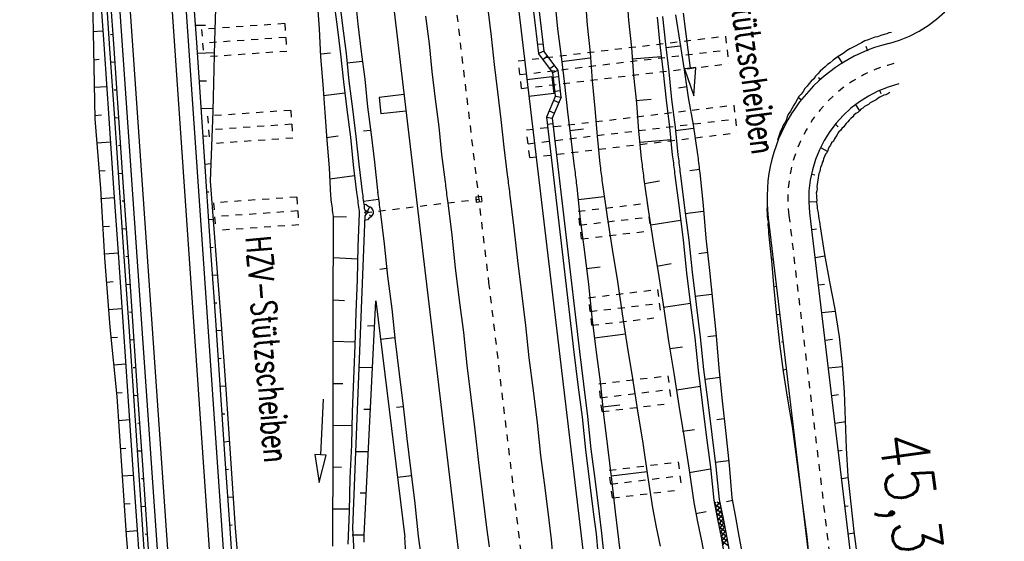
# Model space of a CAD drawing. Extents: x 447827 to 448299, y 438389 to 439851.
# Tile 92 of 116: x 447906 to 447977, y 439603 to 439641. Entities that reach past the tile are written whole.
import ezdxf

# ---------------------------------------------------------------- set-up
doc = ezdxf.new("R2010")
doc.units = 0
doc.header["$LTSCALE"] = 2
doc.header["$MEASUREMENT"] = 0
for name, pattern in [('ACAD_ISO03W100', [0.5, 0.25, -0.25]), ('ACAD_ISO05W100', [0.5, 0.25, -0.25]), ('ACAD_ISO10W100W', [0.5, 0.25, -0.25]), ('AUSGEZOGEN', [0]), ('PUNKTX2', [0.5, 0.25, -0.25])]:
    doc.linetypes.add(name, pattern=pattern)
doc.layers.get('0').update_dxf_attribs({"linetype": 'AUSGEZOGEN'})
for name, color, linetype in [('DB-Bahnachse', 7, 'CONTINUOUS'), ('DB-Gleisachse', 7, 'CONTINUOUS'), ('DB-GRABEN', 15, 'AUSGEZOGEN'), ('DB-HZV-Stützscheiben', 15, 'CONTINUOUS'), ('DB-Ingenieurbauwerke', 15, 'CONTINUOUS'), ('DB-Kabelanlagen', 15, 'CONTINUOUS'), ('DB-Wegboeschungen', 15, 'CONTINUOUS'), ('DB-Wege', 15, 'CONTINUOUS'), ('FBRTOP', 250, 'AUSGEZOGEN')]:
    doc.layers.add(name, color=color, linetype=linetype)
doc.styles.add('ROMANS', font='romans.shx', dxfattribs={"width": 0.8})

# ---------------------------------------------------------------- blocks, each defined once
blk = doc.blocks.new('*X372')
at = {"color": 0, "linetype": 'ByBlock'}
for p, q in [((120505, -110825), (120931, -110399)), ((120844, -110804), (121271, -110377)), ((121277, -110777), (120901, -110400)), ((121184, -110783), (121610, -110356)), ((121577, -110758), (121201, -110382)), ((121883, -110746), (121500, -110363)), ((121523, -110762), (121940, -110345)), ((122193, -110738), (121803, -110348)), ((121856, -110747), (122267, -110336)), ((119045, -110694), (119235, -110504)), ((119180, -110907), (119045, -110772)), ((119480, -110888), (119103, -110512)), ((119148, -110909), (119574, -110483)), ((119779, -110870), (119403, -110493)), ((119487, -110888), (119914, -110462)), ((120079, -110851), (119703, -110475)), ((119827, -110867), (120253, -110441)), ((120379, -110833), (120002, -110456)), ((120166, -110846), (120592, -110420)), ((120678, -110814), (120302, -110438)), ((120978, -110795), (120601, -110419))]:
    blk.add_line(p, q, dxfattribs=at)

msp = doc.modelspace()

# ---------------------------------------------------------------- linework, layer by layer
at = {"layer": 'DB-Bahnachse', "linetype": 'ACAD_ISO10W100W'}
for p, q in [((447937.089, 439648.001), (447940.193, 439621.834)), ((447940.193, 439621.834), (447942.518, 439602.343))]:
    msp.add_line(p, q, dxfattribs=at)
at = {"layer": 'DB-Gleisachse', "linetype": 'Continuous'}
for p, q in [((447940.13, 439641.481), (447940.381, 439639.497)), ((447935.66, 439640.967), (447935.91, 439638.982)), ((447940.381, 439639.497), (447940.582, 439637.506)), ((447935.91, 439638.982), (447936.111, 439636.992)), ((447940.582, 439637.506), (447940.833, 439635.522)), ((447936.111, 439636.992), (447936.362, 439635.008)), ((447940.833, 439635.522), (447941.083, 439633.538)), ((447936.362, 439635.008), (447936.612, 439633.023)), ((447936.612, 439633.023), (447936.813, 439631.033)), ((447941.083, 439633.538), (447941.284, 439631.547)), ((447936.813, 439631.033), (447937.064, 439629.049)), ((447941.284, 439631.547), (447941.535, 439629.563)), ((447941.535, 439629.563), (447941.554, 439629.414)), ((447937.064, 439629.049), (447937.083, 439628.9)), ((447937.083, 439628.9), (447937.102, 439628.751)), ((447937.102, 439628.751), (447937.121, 439628.602)), ((447941.554, 439629.414), (447941.572, 439629.265)), ((447941.572, 439629.265), (447941.591, 439629.116)), ((447941.591, 439629.116), (447941.61, 439628.968)), ((447941.61, 439628.968), (447941.629, 439628.819)), ((447941.629, 439628.819), (447941.648, 439628.67)), ((447937.121, 439628.602), (447937.139, 439628.453)), ((447937.139, 439628.453), (447937.158, 439628.304)), ((447937.158, 439628.304), (447937.177, 439628.156)), ((447937.177, 439628.156), (447937.196, 439628.007)), ((447941.648, 439628.67), (447941.666, 439628.521)), ((447941.666, 439628.521), (447941.685, 439628.372)), ((447941.685, 439628.372), (447941.704, 439628.223)), ((447941.704, 439628.223), (447941.723, 439628.075)), ((447941.723, 439628.075), (447942.017, 439625.743)), ((447937.196, 439628.007), (447937.214, 439627.858)), ((447937.214, 439627.858), (447937.233, 439627.709)), ((447937.233, 439627.709), (447937.252, 439627.56)), ((447937.252, 439627.56), (447937.547, 439625.229)), ((447937.547, 439625.229), (447937.791, 439622.891)), ((447942.017, 439625.743), (447942.262, 439623.405)), ((447942.262, 439623.405), (447942.557, 439621.074)), ((447937.791, 439622.891), (447938.086, 439620.56)), ((447942.557, 439621.074), (447942.851, 439618.743)), ((447938.086, 439620.56), (447938.38, 439618.228)), ((447938.38, 439618.228), (447938.625, 439615.89)), ((447942.851, 439618.743), (447943.096, 439616.405)), ((447943.096, 439616.405), (447943.391, 439614.073)), ((447938.625, 439615.89), (447938.92, 439613.559)), ((447943.391, 439614.073), (447943.685, 439611.742)), ((447938.92, 439613.559), (447939.214, 439611.228)), ((447943.685, 439611.742), (447943.93, 439609.404)), ((447939.214, 439611.228), (447939.459, 439608.89)), ((447943.93, 439609.404), (447944.224, 439607.073)), ((447939.459, 439608.89), (447939.754, 439606.558)), ((447944.224, 439607.073), (447944.519, 439604.741)), ((447939.754, 439606.558), (447940.048, 439604.227)), ((447944.519, 439604.741), (447944.694, 439603.352)), ((447940.048, 439604.227), (447940.223, 439602.838)), ((447944.694, 439603.352), (447944.82, 439601.957))]:
    msp.add_line(p, q, dxfattribs=at)
at = {"layer": 'DB-GRABEN', "linetype": 'Continuous'}
for p, q in [((447929.053, 439642.198), (447929.304, 439640.214)), ((447929.45, 439642.249), (447929.701, 439640.264)), ((447930.591, 439642.393), (447930.792, 439640.402)), ((447947.131, 439642.315), (447947.282, 439640.318)), ((447950.107, 439642.691), (447950.259, 439640.694)), ((447927.863, 439642.048), (447928.014, 439640.051)), ((447944.948, 439642.039), (447945.149, 439640.048)), ((447952.299, 439640.901), (447952.5, 439638.911)), ((447952.696, 439640.951), (447952.897, 439638.961)), ((447953.638, 439641.07), (447953.939, 439639.092)), ((447954.17, 439641.196), (447954.682, 439637.228)), ((447928.014, 439640.051), (447928.116, 439638.048)), ((447929.304, 439640.214), (447929.554, 439638.23)), ((447929.701, 439640.264), (447929.951, 439638.28)), ((447930.792, 439640.402), (447931.043, 439638.418)), ((447945.149, 439640.048), (447945.4, 439638.064)), ((447947.282, 439640.318), (447947.484, 439638.327)), ((447950.259, 439640.694), (447950.46, 439638.703)), ((447950.46, 439638.703), (447950.611, 439636.707)), ((447952.5, 439638.911), (447952.751, 439636.926)), ((447952.897, 439638.961), (447953.147, 439636.977)), ((447952.928, 439638.713), (447953.97, 439638.844)), ((447953.939, 439639.092), (447954.239, 439637.114)), ((447928.116, 439638.048), (447928.267, 439636.051)), ((447928.14, 439638.253), (447928.835, 439638.341)), ((447929.554, 439638.23), (447929.755, 439636.239)), ((447929.951, 439638.28), (447930.152, 439636.29)), ((447931.043, 439638.418), (447931.293, 439636.434)), ((447945.4, 439638.064), (447945.651, 439636.08)), ((447945.444, 439637.717), (447947.478, 439637.974)), ((447947.484, 439638.327), (447947.635, 439636.331)), ((447950.511, 439637.903), (447952.606, 439638.067)), ((447931.13, 439637.723), (447930.022, 439637.583)), ((447954.682, 439637.228), (447954.285, 439637.177)), ((447955.078, 439637.28), (447954.682, 439637.228)), ((447954.937, 439635.245), (447955.078, 439637.28)), ((447950.611, 439636.707), (447950.812, 439634.716)), ((447952.751, 439636.926), (447952.952, 439634.936)), ((447953.147, 439636.977), (447953.348, 439634.986)), ((447954.239, 439637.114), (447954.539, 439635.136)), ((447954.285, 439637.177), (447954.937, 439635.245)), ((447928.267, 439636.051), (447928.419, 439634.055)), ((447929.755, 439636.239), (447930.006, 439634.255)), ((447930.152, 439636.29), (447930.403, 439634.305)), ((447931.293, 439636.434), (447931.494, 439634.443)), ((447945.651, 439636.08), (447945.852, 439634.09)), ((447947.635, 439636.331), (447947.836, 439634.34)), ((447954.445, 439635.88), (447953.85, 439635.805)), ((447929.856, 439635.446), (447928.318, 439635.252)), ((447954.539, 439635.136), (447954.889, 439633.165)), ((447931.494, 439634.443), (447931.745, 439632.459)), ((447950.787, 439634.914), (447951.885, 439635.003)), ((447950.812, 439634.716), (447950.964, 439632.719)), ((447952.952, 439634.936), (447953.196, 439633.001)), ((447953.348, 439634.986), (447953.599, 439633.002)), ((447928.419, 439634.055), (447928.57, 439632.058)), ((447930.006, 439634.255), (447930.257, 439632.271)), ((447930.403, 439634.305), (447930.653, 439632.321)), ((447945.852, 439634.09), (447946.096, 439632.155)), ((447947.836, 439634.34), (447947.987, 439632.343)), ((447953.196, 439633.001), (447953.397, 439631.011)), ((447953.599, 439633.002), (447953.8, 439631.011)), ((447954.889, 439633.165), (447955.189, 439631.187)), ((447928.545, 439632.256), (447929.388, 439632.363)), ((447930.257, 439632.271), (447930.458, 439630.28)), ((447930.653, 439632.321), (447930.855, 439630.331)), ((447931.707, 439632.757), (447931.211, 439632.694)), ((447931.745, 439632.459), (447931.995, 439630.475)), ((447946.021, 439632.75), (447947.013, 439632.875)), ((447947.987, 439632.343), (447948.188, 439630.353)), ((447950.964, 439632.719), (447951.165, 439630.729)), ((447953.63, 439632.754), (447954.92, 439632.917)), ((447928.57, 439632.058), (447928.721, 439630.061)), ((447946.096, 439632.155), (447946.347, 439630.171)), ((447951.064, 439631.926), (447953.309, 439632.108)), ((447953.397, 439631.011), (447953.416, 439630.862)), ((447953.416, 439630.862), (447953.435, 439630.713)), ((447953.8, 439631.011), (447953.819, 439630.862)), ((447953.819, 439630.862), (447953.838, 439630.714)), ((447955.189, 439631.187), (447955.208, 439631.038)), ((447955.208, 439631.038), (447955.227, 439630.889)), ((447955.227, 439630.889), (447955.245, 439630.74)), ((447930.458, 439630.28), (447930.708, 439628.296)), ((447930.855, 439630.331), (447931.105, 439628.346)), ((447931.995, 439630.475), (447932.203, 439628.435)), ((447946.347, 439630.171), (447946.365, 439630.022)), ((447948.188, 439630.353), (447948.207, 439630.204)), ((447948.207, 439630.204), (447948.226, 439630.055)), ((447951.165, 439630.729), (447951.184, 439630.58)), ((447951.184, 439630.58), (447951.202, 439630.431)), ((447951.202, 439630.431), (447951.221, 439630.282)), ((447951.221, 439630.282), (447951.24, 439630.133)), ((447953.435, 439630.713), (447953.453, 439630.564)), ((447953.453, 439630.564), (447953.472, 439630.415)), ((447953.472, 439630.415), (447953.491, 439630.267)), ((447953.491, 439630.267), (447953.51, 439630.118)), ((447953.838, 439630.714), (447953.856, 439630.565)), ((447953.856, 439630.565), (447953.875, 439630.416)), ((447953.875, 439630.416), (447953.894, 439630.267)), ((447953.894, 439630.267), (447953.913, 439630.118)), ((447955.245, 439630.74), (447955.264, 439630.591)), ((447955.264, 439630.591), (447955.283, 439630.443)), ((447955.283, 439630.443), (447955.302, 439630.294)), ((447955.302, 439630.294), (447955.321, 439630.145)), ((447955.321, 439630.145), (447955.339, 439629.996)), ((447928.721, 439630.061), (447928.823, 439628.058)), ((447930.558, 439629.487), (447928.772, 439629.261)), ((447946.365, 439630.022), (447946.384, 439629.873)), ((447946.384, 439629.873), (447946.403, 439629.724)), ((447946.403, 439629.724), (447946.422, 439629.575)), ((447946.422, 439629.575), (447946.441, 439629.427)), ((447948.226, 439630.055), (447948.245, 439629.906)), ((447948.245, 439629.906), (447948.264, 439629.758)), ((447948.264, 439629.758), (447948.282, 439629.609)), ((447948.282, 439629.609), (447948.301, 439629.46)), ((447948.301, 439629.46), (447948.32, 439629.311)), ((447951.24, 439630.133), (447951.259, 439629.985)), ((447951.259, 439629.985), (447951.278, 439629.836)), ((447951.278, 439629.836), (447951.296, 439629.687)), ((447951.296, 439629.687), (447951.315, 439629.538)), ((447951.315, 439629.538), (447951.334, 439629.389)), ((447953.51, 439630.118), (447953.529, 439629.969)), ((447953.529, 439629.969), (447953.547, 439629.82)), ((447953.547, 439629.82), (447953.566, 439629.671)), ((447953.566, 439629.671), (447953.585, 439629.523)), ((447953.585, 439629.523), (447953.879, 439627.191)), ((447953.913, 439630.118), (447953.932, 439629.97)), ((447953.932, 439629.97), (447953.95, 439629.821)), ((447953.95, 439629.821), (447953.969, 439629.672)), ((447953.969, 439629.672), (447953.988, 439629.523)), ((447953.988, 439629.523), (447954.283, 439627.192)), ((447955.346, 439629.947), (447954.651, 439629.859)), ((447955.339, 439629.996), (447955.358, 439629.847)), ((447955.358, 439629.847), (447955.377, 439629.699)), ((447955.377, 439629.699), (447955.622, 439627.361)), ((447946.441, 439629.427), (447946.459, 439629.278)), ((447946.459, 439629.278), (447946.478, 439629.129)), ((447946.478, 439629.129), (447946.497, 439628.98)), ((447946.497, 439628.98), (447946.516, 439628.831)), ((447946.516, 439628.831), (447946.535, 439628.682)), ((447948.32, 439629.311), (447948.339, 439629.162)), ((447948.339, 439629.162), (447948.358, 439629.013)), ((447948.358, 439629.013), (447948.376, 439628.865)), ((447948.376, 439628.865), (447948.72, 439626.539)), ((447951.334, 439629.389), (447951.353, 439629.241)), ((447951.353, 439629.241), (447951.697, 439626.915)), ((447951.39, 439628.943), (447952.475, 439629.13)), ((447928.823, 439628.058), (447928.842, 439627.909)), ((447930.708, 439628.296), (447930.727, 439628.147)), ((447930.727, 439628.147), (447930.746, 439627.999)), ((447931.105, 439628.346), (447931.124, 439628.198)), ((447931.124, 439628.198), (447931.143, 439628.049)), ((447931.143, 439628.049), (447931.162, 439627.9)), ((447932.196, 439628.484), (447932.203, 439628.435)), ((447932.196, 439628.484), (447932.203, 439628.435)), ((447932.196, 439628.484), (447932.222, 439628.286)), ((447932.215, 439628.335), (447932.24, 439628.137)), ((447932.234, 439628.187), (447932.259, 439627.988)), ((447932.253, 439628.038), (447932.278, 439627.839)), ((447946.535, 439628.682), (447946.78, 439626.345)), ((447946.647, 439627.79), (447948.483, 439628.021)), ((447928.842, 439627.909), (447928.861, 439627.761)), ((447928.861, 439627.761), (447928.88, 439627.612)), ((447928.88, 439627.612), (447928.898, 439627.463)), ((447928.898, 439627.463), (447928.917, 439627.314)), ((447928.917, 439627.314), (447928.936, 439627.165)), ((447930.746, 439627.999), (447930.765, 439627.85)), ((447930.765, 439627.85), (447930.783, 439627.701)), ((447930.783, 439627.701), (447930.802, 439627.552)), ((447930.802, 439627.552), (447930.821, 439627.403)), ((447930.821, 439627.403), (447930.84, 439627.254)), ((447931.162, 439627.9), (447931.18, 439627.751)), ((447931.18, 439627.751), (447931.199, 439627.602)), ((447932.284, 439627.79), (447931.193, 439627.652)), ((447931.199, 439627.602), (447931.218, 439627.453)), ((447931.218, 439627.453), (447931.237, 439627.305)), ((447931.369, 439627.433), (447931.226, 439627.418)), ((447931.547, 439627.302), (447931.369, 439627.433)), ((447932.278, 439627.839), (447932.297, 439627.69)), ((447932.297, 439627.69), (447932.316, 439627.542)), ((447932.316, 439627.542), (447932.334, 439627.393)), ((447932.334, 439627.393), (447932.353, 439627.244)), ((447955.622, 439627.361), (447955.817, 439625.017)), ((447928.936, 439627.165), (447928.955, 439627.016)), ((447928.955, 439627.016), (447928.974, 439626.868)), ((447928.974, 439626.868), (447928.992, 439626.719)), ((447928.992, 439626.719), (447929.011, 439626.57)), ((447931.284, 439626.627), (447930.412, 439604.173)), ((447930.896, 439626.808), (447930.794, 439624.426)), ((447930.84, 439627.254), (447930.859, 439627.106)), ((447930.859, 439627.106), (447930.877, 439626.957)), ((447930.877, 439626.957), (447930.896, 439626.808)), ((447931.237, 439627.305), (447931.256, 439627.156)), ((447931.256, 439627.156), (447931.268, 439627.061)), ((447931.417, 439626.951), (447931.268, 439627.061)), ((447931.435, 439626.802), (447931.284, 439626.627)), ((447931.292, 439626.869), (447931.293, 439626.858)), ((447931.293, 439626.858), (447931.293, 439626.846)), ((447931.293, 439626.858), (447931.293, 439626.855)), ((447931.631, 439627.278), (447931.477, 439626.95)), ((447931.633, 439626.694), (447931.765, 439626.568)), ((447932.353, 439627.244), (447932.372, 439627.095)), ((447932.372, 439627.095), (447932.391, 439626.946)), ((447932.391, 439626.946), (447932.685, 439624.615)), ((447951.697, 439626.915), (447952.041, 439624.59)), ((447953.879, 439627.191), (447954.174, 439624.86)), ((447954.283, 439627.192), (447954.577, 439624.86)), ((447954.333, 439626.795), (447955.622, 439626.958)), ((447929.011, 439626.57), (447929.008, 439624.201)), ((447929.011, 439626.57), (447929.973, 439626.54)), ((447931.496, 439626.321), (447931.271, 439626.296)), ((447931.641, 439626.49), (447931.496, 439626.321)), ((447946.78, 439626.345), (447947.074, 439624.013)), ((447948.72, 439626.539), (447949.064, 439624.214)), ((447951.865, 439625.979), (447953.992, 439626.298)), ((447932.685, 439624.615), (447932.93, 439622.277)), ((447952.041, 439624.59), (447952.435, 439622.271)), ((447954.174, 439624.86), (447954.419, 439622.522)), ((447954.577, 439624.86), (447954.816, 439622.572)), ((447955.817, 439625.017), (447956.062, 439622.679)), ((447929.008, 439624.201), (447929.005, 439621.832)), ((447930.794, 439624.426), (447930.741, 439622.051)), ((447947.074, 439624.013), (447947.368, 439621.682)), ((447949.064, 439624.214), (447949.458, 439621.895)), ((447955.949, 439623.975), (447955.304, 439623.894)), ((447930.758, 439623.515), (447929.034, 439623.599)), ((447952.291, 439623.009), (447953.326, 439623.19)), ((447932.861, 439622.823), (447932.365, 439622.76)), ((447947.224, 439622.823), (447948.216, 439622.948)), ((447954.419, 439622.522), (447954.713, 439620.19)), ((447954.816, 439622.572), (447955.11, 439620.24)), ((447956.062, 439622.679), (447956.307, 439620.341)), ((447929.005, 439621.832), (447929.002, 439619.463)), ((447930.741, 439622.051), (447930.639, 439619.669)), ((447932.93, 439622.277), (447933.225, 439619.946)), ((447947.368, 439621.682), (447947.613, 439619.344)), ((447949.458, 439621.895), (447949.802, 439619.57)), ((447952.435, 439622.271), (447952.779, 439619.946)), ((447955.035, 439620.836), (447956.225, 439620.986)), ((447929.013, 439620.573), (447929.825, 439620.524)), ((447931.249, 439603.67), (447932.075, 439620.513)), ((447932.075, 439620.513), (447934.169, 439603.519)), ((447952.766, 439620.045), (447954.694, 439620.339)), ((447955.11, 439620.24), (447955.405, 439617.909)), ((447956.307, 439620.341), (447956.552, 439618.004)), ((447930.639, 439619.669), (447930.586, 439617.294)), ((447933.225, 439619.946), (447933.469, 439617.608)), ((447949.802, 439619.57), (447950.146, 439617.245)), ((447952.779, 439619.946), (447953.123, 439617.621)), ((447954.713, 439620.19), (447955.008, 439617.859)), ((447929.002, 439619.463), (447928.999, 439617.094)), ((447947.613, 439619.344), (447947.908, 439617.013)), ((447931.987, 439618.714), (447931.481, 439618.701)), ((447947.801, 439617.856), (447950.034, 439618.138)), ((447930.555, 439617.542), (447928.986, 439617.596)), ((447933.438, 439617.856), (447932.446, 439617.731)), ((447933.469, 439617.608), (447933.764, 439615.276)), ((447953.123, 439617.621), (447953.516, 439615.302)), ((447955.008, 439617.859), (447955.253, 439615.521)), ((447955.405, 439617.909), (447955.649, 439615.571)), ((447956.552, 439618.004), (447955.957, 439617.928)), ((447956.552, 439618.004), (447956.747, 439615.66)), ((447928.999, 439617.094), (447928.995, 439614.725)), ((447930.586, 439617.294), (447930.484, 439614.913)), ((447947.908, 439617.013), (447948.202, 439614.681)), ((447950.146, 439617.245), (447950.54, 439614.926)), ((447953.241, 439617.081), (447954.134, 439617.194)), ((447931.839, 439615.709), (447930.859, 439615.684)), ((447933.764, 439615.276), (447934.058, 439612.945)), ((447953.516, 439615.302), (447953.861, 439612.977)), ((447955.253, 439615.521), (447955.547, 439613.19)), ((447955.649, 439615.571), (447955.944, 439613.24)), ((447956.747, 439615.66), (447956.992, 439613.322)), ((447928.965, 439614.569), (447929.721, 439614.564)), ((447928.995, 439614.725), (447928.992, 439612.355)), ((447930.484, 439614.913), (447930.381, 439612.531)), ((447948.202, 439614.681), (447948.447, 439612.343)), ((447950.54, 439614.926), (447950.884, 439612.601)), ((447955.737, 439614.877), (447956.829, 439615.015)), ((447953.716, 439614.118), (447955.397, 439614.38)), ((447928.29, 439613.441), (447928.105, 439609.446)), ((447955.547, 439613.19), (447955.842, 439610.858)), ((447955.944, 439613.24), (447956.238, 439610.908)), ((447956.992, 439613.322), (447957.237, 439610.984)), ((447930.381, 439612.531), (447930.329, 439610.156)), ((447931.688, 439612.704), (447931.221, 439612.692)), ((447934.065, 439612.895), (447933.569, 439612.833)), ((447934.058, 439612.945), (447934.303, 439610.607)), ((447948.378, 439612.889), (447949.618, 439613.046)), ((447950.884, 439612.601), (447951.278, 439610.282)), ((447953.861, 439612.977), (447954.254, 439610.658)), ((447928.992, 439612.355), (447928.989, 439609.986)), ((447948.447, 439612.343), (447948.742, 439610.012)), ((447957.105, 439612.026), (447956.609, 439611.963)), ((447930.358, 439611.52), (447928.993, 439611.549)), ((447954.142, 439611.148), (447954.985, 439611.254)), ((447934.303, 439610.607), (447934.598, 439608.276)), ((447954.254, 439610.658), (447954.598, 439608.333)), ((447955.842, 439610.858), (447956.136, 439608.527)), ((447956.238, 439610.908), (447956.533, 439608.577)), ((447957.237, 439610.984), (447957.475, 439608.696)), ((447928.989, 439609.986), (447928.986, 439607.617)), ((447930.329, 439610.156), (447930.226, 439607.774)), ((447931.539, 439609.666), (447930.625, 439609.669)), ((447948.742, 439610.012), (447949.036, 439607.68)), ((447951.278, 439610.282), (447951.622, 439607.957)), ((447927.706, 439609.464), (447928.013, 439607.448)), ((447928.105, 439609.446), (447927.706, 439609.464)), ((447928.013, 439607.448), (447928.505, 439609.427)), ((447928.505, 439609.427), (447928.105, 439609.446)), ((447956.489, 439608.924), (447957.432, 439609.043)), ((447928.966, 439608.572), (447929.624, 439608.555)), ((447934.598, 439608.276), (447934.892, 439605.944)), ((447949.005, 439607.928), (447951.584, 439608.254)), ((447954.598, 439608.333), (447954.942, 439606.007)), ((447954.617, 439608.184), (447956.149, 439608.428)), ((447956.136, 439608.527), (447956.381, 439606.189)), ((447956.533, 439608.577), (447956.778, 439606.239)), ((447957.475, 439608.696), (447957.671, 439606.352)), ((447928.986, 439607.617), (447928.983, 439605.248)), ((447930.226, 439607.774), (447930.173, 439605.399)), ((447934.642, 439607.929), (447933.649, 439607.803)), ((447949.036, 439607.68), (447949.281, 439605.343)), ((447951.622, 439607.957), (447951.966, 439605.631)), ((447931.399, 439606.698), (447930.955, 439606.679)), ((447956.381, 439606.189), (447956.656, 439604.813)), ((447956.778, 439606.239), (447957.052, 439604.863)), ((447957.745, 439606.16), (447957.305, 439606.054)), ((447957.671, 439606.352), (447957.945, 439604.975)), ((447930.155, 439605.548), (447928.945, 439605.546)), ((447930.173, 439605.399), (447930.071, 439603.017)), ((447934.892, 439605.944), (447935.137, 439603.607)), ((447951.966, 439605.631), (447952.241, 439604.255)), ((447954.942, 439606.007), (447955.217, 439604.631)), ((447928.983, 439605.248), (447928.98, 439602.879)), ((447949.281, 439605.343), (447949.456, 439603.954)), ((447955.092, 439605.22), (447955.83, 439605.363)), ((447956.656, 439604.813), (447956.93, 439603.436)), ((447957.052, 439604.863), (447957.327, 439603.486)), ((447957.945, 439604.975), (447958.17, 439603.593)), ((447930.412, 439604.173), (447931.406, 439587.375)), ((447949.456, 439603.954), (447949.632, 439602.565)), ((447952.241, 439604.255), (447952.515, 439602.879)), ((447955.217, 439604.631), (447955.492, 439603.254)), ((447931.249, 439603.67), (447930.393, 439603.662)), ((447931.213, 439603.669), (447931.212, 439603.161)), ((447934.966, 439590.06), (447934.169, 439603.519)), ((447935.137, 439603.607), (447935.313, 439602.218)), ((447955.492, 439603.254), (447955.766, 439601.878)), ((447956.93, 439603.436), (447957.155, 439602.053)), ((447957.327, 439603.486), (447957.552, 439602.104)), ((447958.17, 439603.593), (447958.445, 439602.216))]:
    msp.add_line(p, q, dxfattribs=at)
for major_axis, ratio, start_param, end_param in [((0.134, 0.015), 0.555556, 0, 6.283185), ((0.493, 0.041), 0.879222, -1.191535, 1.250745)]:
    msp.add_ellipse((447931.426, 439626.876), major_axis=major_axis, ratio=ratio, start_param=start_param, end_param=end_param, dxfattribs=at)
at = {"layer": 'DB-HZV-Stützscheiben', "linetype": 'PUNKTX2'}
for p, q in [((447925.546, 439640.436), (447919.561, 439640.022)), ((447925.546, 439640.436), (447925.684, 439638.44)), ((447919.561, 439640.022), (447919.698, 439638.027)), ((447942.325, 439637.759), (447957.219, 439639.535)), ((447957.219, 439639.535), (447957.456, 439637.549)), ((447925.684, 439638.44), (447919.698, 439638.027)), ((447942.562, 439635.773), (447942.325, 439637.759)), ((447942.562, 439635.773), (447957.456, 439637.549)), ((447942.916, 439632.795), (447957.81, 439634.573)), ((447957.81, 439634.573), (447958.047, 439632.587)), ((447925.977, 439634.2), (447919.991, 439633.787)), ((447919.991, 439633.787), (447920.129, 439631.792)), ((447925.977, 439634.2), (447926.115, 439632.205)), ((447943.153, 439630.809), (447942.916, 439632.795)), ((447943.153, 439630.809), (447958.047, 439632.587)), ((447926.115, 439632.205), (447920.129, 439631.792)), ((447926.407, 439627.965), (447920.422, 439627.552)), ((447920.422, 439627.552), (447920.56, 439625.557)), ((447926.407, 439627.965), (447926.545, 439625.97)), ((447946.635, 439626.945), (447951.599, 439627.538)), ((447951.599, 439627.538), (447951.837, 439625.552)), ((447946.872, 439624.959), (447946.635, 439626.945)), ((447926.545, 439625.97), (447920.56, 439625.557)), ((447946.872, 439624.959), (447951.837, 439625.552)), ((447947.376, 439620.738), (447952.341, 439621.33)), ((447952.341, 439621.33), (447952.577, 439619.344)), ((447947.613, 439618.752), (447947.376, 439620.738)), ((447947.613, 439618.752), (447952.577, 439619.344)), ((447948.117, 439614.536), (447953.081, 439615.131)), ((447953.081, 439615.131), (447953.319, 439613.145)), ((447948.355, 439612.55), (447948.117, 439614.536)), ((447948.355, 439612.55), (447953.319, 439613.145)), ((447948.859, 439608.332), (447953.824, 439608.928)), ((447953.824, 439608.928), (447954.062, 439606.942)), ((447949.098, 439606.347), (447948.859, 439608.332)), ((447949.098, 439606.347), (447954.062, 439606.942))]:
    msp.add_line(p, q, dxfattribs=at)
at = {"layer": 'DB-HZV-Stützscheiben', "linetype": 'ACAD_ISO05W100'}
for p, q in [((447925.615, 439639.438), (447919.63, 439639.025)), ((447942.443, 439636.766), (447957.338, 439638.542)), ((447926.046, 439633.203), (447920.06, 439632.789)), ((447943.035, 439631.802), (447957.929, 439633.58)), ((447926.476, 439626.968), (447920.491, 439626.554)), ((447946.753, 439625.952), (447951.718, 439626.545)), ((447947.494, 439619.745), (447952.459, 439620.337)), ((447948.236, 439613.543), (447953.2, 439614.138)), ((447948.979, 439607.34), (447953.943, 439607.935))]:
    msp.add_line(p, q, dxfattribs=at)
at = {"layer": 'DB-Ingenieurbauwerke', "linetype": 'Continuous'}
for p, q in [((447941.508, 439648.525), (447944.612, 439622.358)), ((447932.67, 439647.477), (447935.774, 439621.31)), ((447944.736, 439636.606), (447942.942, 439636.396)), ((447944.736, 439636.606), (447944.875, 439635.414)), ((447934.106, 439635.342), (447932.318, 439635.133)), ((447932.318, 439635.133), (447932.457, 439633.942)), ((447944.875, 439635.414), (447943.087, 439635.205)), ((447934.245, 439634.151), (447932.457, 439633.942)), ((447939.263, 439627.994), (447939.66, 439628.04)), ((447939.66, 439628.04), (447939.706, 439627.643)), ((447939.263, 439627.994), (447939.309, 439627.597)), ((447939.309, 439627.597), (447939.706, 439627.643)), ((447944.612, 439622.361), (447947.176, 439600.863)), ((447935.774, 439621.307), (447938.338, 439599.809))]:
    msp.add_line(p, q, dxfattribs=at)
at = {"layer": 'DB-Ingenieurbauwerke', "linetype": 'ACAD_ISO03W100'}
msp.add_line((447931.295, 439626.846), (447939.483, 439627.818), dxfattribs=at)
at = {"layer": 'DB-Kabelanlagen', "linetype": 'Continuous'}
for p, q in [((447942.402, 439649.831), (447943.788, 439638.289)), ((447942.799, 439649.881), (447944.172, 439638.443)), ((447943.714, 439638.949), (447944.112, 439638.988)), ((447944.172, 439638.443), (447943.787, 439638.288)), ((447944.803, 439636.923), (447943.788, 439638.287)), ((447944.437, 439638.102), (447944.108, 439637.857)), ((447945.192, 439637.088), (447944.172, 439638.443)), ((447944.596, 439637.201), (447944.925, 439637.446)), ((447944.803, 439636.923), (447945.187, 439637.095)), ((447945, 439635.239), (447944.804, 439636.923)), ((447944.843, 439636.579), (447945.241, 439636.625)), ((447945.412, 439635.16), (447945.187, 439637.095)), ((447945.001, 439635.242), (447944.352, 439633.707)), ((447945.412, 439635.16), (447944.763, 439633.627)), ((447944.959, 439635.586), (447945.342, 439635.634)), ((447944.995, 439635.227), (447945.412, 439635.16)), ((447944.866, 439634.923), (447945.244, 439634.764)), ((447944.352, 439633.707), (447946.32, 439616.812)), ((447944.352, 439633.707), (447944.763, 439633.627)), ((447944.545, 439634.164), (447944.924, 439634.006)), ((447944.802, 439633.229), (447944.406, 439633.19)), ((447944.763, 439633.627), (447946.717, 439616.862)), ((447946.32, 439616.812), (447946.615, 439614.481)), ((447946.717, 439616.862), (447947.012, 439614.531)), ((447946.615, 439614.481), (447946.909, 439612.149)), ((447947.012, 439614.531), (447947.306, 439612.199)), ((447946.909, 439612.149), (447947.154, 439609.811)), ((447947.306, 439612.199), (447947.551, 439609.861)), ((447947.154, 439609.811), (447947.449, 439607.48)), ((447947.551, 439609.861), (447947.846, 439607.53)), ((447947.846, 439607.53), (447948.14, 439605.199)), ((447947.449, 439607.48), (447947.743, 439605.148)), ((447947.743, 439605.148), (447947.919, 439603.759)), ((447948.14, 439605.199), (447948.316, 439603.81)), ((447947.919, 439603.759), (447948.044, 439602.364)), ((447948.316, 439603.81), (447948.441, 439602.414))]:
    msp.add_line(p, q, dxfattribs=at)
at = {"layer": 'DB-Wegboeschungen', "linetype": 'Continuous'}
for p, q in [((447911.707, 439643.597), (447911.8, 439638.588)), ((447912.21, 439643.586), (447912.552, 439638.597)), ((447912.608, 439643.617), (447912.951, 439638.629)), ((447912.907, 439643.641), (447913.25, 439638.652)), ((447918.843, 439644.058), (447919.185, 439639.069)), ((447920.637, 439644.199), (447920.481, 439639.171)), ((447919.087, 439640.315), (447919.839, 439640.324)), ((447912.45, 439639.893), (447911.752, 439639.838)), ((447913.171, 439639.649), (447913.022, 439639.637)), ((447967.709, 439639.362), (447967.47, 439639.274)), ((447967.948, 439639.451), (447967.709, 439639.362)), ((447968.146, 439639.482), (447967.948, 439639.451)), ((447968.385, 439639.571), (447968.146, 439639.482)), ((447968.624, 439639.659), (447968.385, 439639.571)), ((447968.822, 439639.69), (447968.624, 439639.659)), ((447968.962, 439639.763), (447968.822, 439639.69)), ((447969.159, 439639.795), (447968.962, 439639.763)), ((447913.25, 439638.652), (447913.592, 439633.664)), ((447919.185, 439639.069), (447919.528, 439634.081)), ((447920.481, 439639.171), (447920.375, 439634.147)), ((447966.389, 439638.748), (447966.158, 439638.61)), ((447966.579, 439638.829), (447966.389, 439638.748)), ((447966.81, 439638.967), (447966.579, 439638.829)), ((447967, 439639.047), (447966.81, 439638.967)), ((447967.231, 439639.185), (447967, 439639.047)), ((447967.47, 439639.274), (447967.231, 439639.185)), ((447967.447, 439638.46), (447967.343, 439638.798)), ((447911.8, 439638.588), (447911.893, 439633.58)), ((447912.552, 439638.597), (447912.894, 439633.609)), ((447912.951, 439638.629), (447913.293, 439633.64)), ((447919.244, 439638.321), (447920.494, 439638.37)), ((447965.15, 439637.944), (447964.968, 439637.814)), ((447965.332, 439638.074), (447965.15, 439637.944)), ((447965.563, 439638.212), (447965.332, 439638.074)), ((447965.665, 439637.57), (447965.332, 439638.074)), ((447965.745, 439638.342), (447965.563, 439638.212)), ((447965.927, 439638.472), (447965.745, 439638.342)), ((447966.158, 439638.61), (447965.927, 439638.472)), ((447911.809, 439637.837), (447912.208, 439637.868)), ((447913.328, 439637.655), (447913.029, 439637.632)), ((447964.388, 439637.317), (447964.206, 439637.187)), ((447964.562, 439637.497), (447964.388, 439637.317)), ((447964.744, 439637.627), (447964.562, 439637.497)), ((447964.968, 439637.814), (447964.744, 439637.627)), ((447963.684, 439636.649), (447963.56, 439636.477)), ((447963.858, 439636.828), (447963.684, 439636.649)), ((447964.032, 439637.008), (447963.858, 439636.828)), ((447964.077, 439636.407), (447963.905, 439636.532)), ((447964.206, 439637.187), (447964.032, 439637.008)), ((447912.714, 439635.902), (447911.866, 439635.835)), ((447919.401, 439636.327), (447919.903, 439636.317)), ((447963.087, 439635.947), (447962.913, 439635.767)), ((447963.211, 439636.118), (447963.087, 439635.947)), ((447963.386, 439636.298), (447963.211, 439636.118)), ((447963.56, 439636.477), (447963.386, 439636.298)), ((447913.435, 439635.658), (447913.286, 439635.646)), ((447962.497, 439635.195), (447962.38, 439634.974)), ((447962.671, 439635.375), (447962.497, 439635.195)), ((447962.796, 439635.546), (447962.671, 439635.375)), ((447962.913, 439635.767), (447962.796, 439635.546)), ((447968.325, 439635.157), (447968.185, 439635.084)), ((447968.304, 439635.609), (447968.385, 439635.419)), ((447968.465, 439635.23), (447968.325, 439635.157)), ((447968.606, 439635.303), (447968.465, 439635.23)), ((447968.754, 439635.326), (447968.606, 439635.303)), ((447968.894, 439635.399), (447968.754, 439635.326)), ((447969.034, 439635.472), (447968.894, 439635.399)), ((447962.139, 439634.582), (447962.022, 439634.361)), ((447962.263, 439634.753), (447962.139, 439634.582)), ((447962.38, 439634.974), (447962.263, 439634.753)), ((447962.692, 439634.922), (447962.463, 439635.089)), ((447966.594, 439634.579), (447966.862, 439634.166)), ((447967.218, 439634.475), (447967.086, 439634.353)), ((447967.358, 439634.548), (447967.218, 439634.475)), ((447967.499, 439634.621), (447967.358, 439634.548)), ((447967.631, 439634.743), (447967.499, 439634.621)), ((447967.771, 439634.816), (447967.631, 439634.743)), ((447967.912, 439634.889), (447967.771, 439634.816)), ((447968.052, 439634.962), (447967.912, 439634.889)), ((447968.185, 439635.084), (447968.052, 439634.962)), ((447911.874, 439633.83), (447912.372, 439633.869)), ((447919.508, 439634.33), (447920.359, 439634.347)), ((447919.528, 439634.081), (447919.87, 439629.092)), ((447920.375, 439634.147), (447920.169, 439629.116)), ((447961.664, 439633.747), (447961.596, 439633.534)), ((447961.78, 439633.968), (447961.664, 439633.747)), ((447961.905, 439634.14), (447961.78, 439633.968)), ((447962.022, 439634.361), (447961.905, 439634.14)), ((447966.374, 439633.734), (447966.241, 439633.612)), ((447966.457, 439633.848), (447966.374, 439633.734)), ((447966.589, 439633.971), (447966.457, 439633.848)), ((447966.73, 439634.043), (447966.589, 439633.971)), ((447966.862, 439634.166), (447966.73, 439634.043)), ((447966.945, 439634.28), (447966.862, 439634.166)), ((447967.086, 439634.353), (447966.945, 439634.28)), ((447911.893, 439633.58), (447912.285, 439628.596)), ((447912.894, 439633.609), (447913.236, 439628.62)), ((447913.592, 439633.664), (447913.293, 439633.64)), ((447913.293, 439633.64), (447913.635, 439628.652)), ((447913.592, 439633.664), (447913.934, 439628.675)), ((447961.355, 439633.141), (447961.287, 439632.928)), ((447961.479, 439633.313), (447961.355, 439633.141)), ((447961.596, 439633.534), (447961.479, 439633.313)), ((447961.586, 439633.279), (447961.536, 439633.271)), ((447965.144, 439633.185), (447965.324, 439633.011)), ((447965.727, 439633.024), (447965.594, 439632.902)), ((447965.81, 439633.138), (447965.727, 439633.024)), ((447965.893, 439633.253), (447965.81, 439633.138)), ((447966.025, 439633.375), (447965.893, 439633.253)), ((447966.109, 439633.489), (447966.025, 439633.375)), ((447966.241, 439633.612), (447966.109, 439633.489)), ((447919.665, 439632.336), (447919.964, 439632.359)), ((447961.035, 439632.281), (447960.968, 439632.067)), ((447961.103, 439632.494), (447961.035, 439632.281)), ((447961.17, 439632.707), (447961.103, 439632.494)), ((447961.287, 439632.928), (447961.17, 439632.707)), ((447965.137, 439632.272), (447965.054, 439632.158)), ((447965.22, 439632.387), (447965.137, 439632.272)), ((447965.296, 439632.551), (447965.22, 439632.387)), ((447965.379, 439632.665), (447965.296, 439632.551)), ((447965.511, 439632.787), (447965.379, 439632.665)), ((447965.594, 439632.902), (447965.511, 439632.787)), ((447913.027, 439631.914), (447912.03, 439631.836)), ((447913.749, 439631.67), (447913.599, 439631.658)), ((447964.688, 439631.594), (447964.612, 439631.43)), ((447964.771, 439631.708), (447964.688, 439631.594)), ((447964.846, 439631.872), (447964.771, 439631.708)), ((447964.979, 439631.994), (447964.846, 439631.872)), ((447965.054, 439632.158), (447964.979, 439631.994)), ((447964.095, 439631.5), (447964.537, 439631.266)), ((447964.345, 439630.881), (447964.27, 439630.717)), ((447964.42, 439631.045), (447964.345, 439630.881)), ((447964.503, 439631.159), (447964.42, 439631.045)), ((447964.579, 439631.323), (447964.503, 439631.159)), ((447964.612, 439631.43), (447964.579, 439631.323)), ((447919.772, 439630.338), (447920.22, 439630.373)), ((447964.135, 439630.291), (447964.06, 439630.127)), ((447964.161, 439630.447), (447964.135, 439630.291)), ((447964.244, 439630.561), (447964.161, 439630.447)), ((447964.27, 439630.717), (447964.244, 439630.561)), ((447912.187, 439629.842), (447912.636, 439629.877)), ((447913.856, 439629.672), (447913.557, 439629.649)), ((447963.431, 439629.623), (447963.644, 439629.555)), ((447963.906, 439629.496), (447963.881, 439629.34)), ((447963.932, 439629.652), (447963.906, 439629.496)), ((447964.008, 439629.815), (447963.932, 439629.652)), ((447964.034, 439629.971), (447964.008, 439629.815)), ((447964.06, 439630.127), (447964.034, 439629.971)), ((447919.87, 439629.092), (447920.212, 439624.103)), ((447920.169, 439629.116), (447920.561, 439624.131)), ((447963.803, 439628.872), (447963.777, 439628.716)), ((447963.829, 439629.028), (447963.803, 439628.872)), ((447963.855, 439629.184), (447963.829, 439629.028)), ((447963.881, 439629.34), (447963.855, 439629.184)), ((447912.285, 439628.596), (447912.578, 439623.603)), ((447913.236, 439628.62), (447913.579, 439623.632)), ((447913.635, 439628.652), (447913.977, 439623.663)), ((447913.934, 439628.675), (447914.276, 439623.687)), ((447919.929, 439628.344), (447920.078, 439628.356)), ((447963.775, 439628.412), (447963.749, 439628.256)), ((447963.749, 439628.256), (447963.772, 439628.107)), ((447963.772, 439628.107), (447963.754, 439627.902)), ((447963.8, 439628.568), (447963.775, 439628.412)), ((447963.777, 439628.716), (447963.8, 439628.568)), ((447913.291, 439627.923), (447912.294, 439627.844)), ((447914.013, 439627.678), (447913.863, 439627.667)), ((447960.224, 439627.495), (447960.206, 439627.289)), ((447963.242, 439627.618), (447963.744, 439627.647)), ((447963.777, 439627.754), (447963.752, 439627.598)), ((447963.752, 439627.598), (447963.775, 439627.45)), ((447963.754, 439627.902), (447963.777, 439627.754)), ((447963.775, 439627.45), (447963.799, 439627.302)), ((447960.206, 439627.289), (447960.196, 439627.035)), ((447960.196, 439627.035), (447960.227, 439626.837)), ((447960.227, 439626.837), (447960.217, 439626.582)), ((447963.799, 439627.302), (447963.822, 439627.153)), ((447963.822, 439627.153), (447963.853, 439626.956)), ((447963.853, 439626.956), (447963.877, 439626.808)), ((447963.877, 439626.808), (447963.908, 439626.61)), ((447963.908, 439626.61), (447963.939, 439626.413)), ((447912.451, 439625.85), (447912.95, 439625.889)), ((447920.085, 439626.35), (447920.384, 439626.374)), ((447960.217, 439626.582), (447960.248, 439626.385)), ((447960.248, 439626.385), (447960.28, 439626.187)), ((447960.28, 439626.187), (447960.261, 439625.982)), ((447960.261, 439625.982), (447960.293, 439625.784)), ((447963.939, 439626.413), (447963.971, 439626.215)), ((447963.971, 439626.215), (447964.002, 439626.018)), ((447964.002, 439626.018), (447964.033, 439625.82)), ((447914.12, 439625.681), (447913.82, 439625.657)), ((447960.293, 439625.784), (447960.324, 439625.587)), ((447960.324, 439625.587), (447960.306, 439625.381)), ((447960.306, 439625.381), (447960.52, 439623.39)), ((447960.439, 439625.504), (447960.389, 439625.496)), ((447963.456, 439625.627), (447963.753, 439625.674)), ((447964.033, 439625.82), (447964.346, 439623.845)), ((447913.555, 439623.931), (447912.608, 439623.856)), ((447920.192, 439624.353), (447920.392, 439624.368)), ((447920.212, 439624.103), (447920.554, 439619.115)), ((447920.561, 439624.131), (447920.953, 439619.146)), ((447964.346, 439623.845), (447964.709, 439621.877)), ((447912.578, 439623.603), (447912.97, 439618.619)), ((447913.579, 439623.632), (447913.921, 439618.643)), ((447913.977, 439623.663), (447914.32, 439618.675)), ((447914.276, 439623.687), (447914.127, 439623.675)), ((447914.276, 439623.687), (447914.619, 439618.698)), ((447960.653, 439623.513), (447960.505, 439623.489)), ((447960.52, 439623.39), (447960.685, 439621.392)), ((447963.671, 439623.636), (447964.362, 439623.746)), ((447920.349, 439622.359), (447920.698, 439622.386)), ((447912.715, 439621.859), (447913.213, 439621.898)), ((447914.433, 439621.693), (447914.134, 439621.669)), ((447963.934, 439621.653), (447964.329, 439621.716)), ((447964.709, 439621.877), (447965.071, 439619.91)), ((447960.685, 439621.392), (447960.899, 439619.401)), ((447960.916, 439621.529), (447960.768, 439621.506)), ((447920.456, 439620.361), (447920.656, 439620.377)), ((447913.819, 439619.939), (447912.872, 439619.865)), ((447914.54, 439619.695), (447914.391, 439619.683)), ((447961.131, 439619.538), (447960.884, 439619.499)), ((447964.148, 439619.662), (447965.094, 439619.762)), ((447965.071, 439619.91), (447965.384, 439617.934)), ((447920.554, 439619.115), (447920.896, 439614.126)), ((447920.953, 439619.146), (447921.295, 439614.158)), ((447960.899, 439619.401), (447961.114, 439617.41)), ((447912.97, 439618.619), (447913.462, 439613.642)), ((447913.921, 439618.643), (447914.263, 439613.655)), ((447914.32, 439618.675), (447914.662, 439613.686)), ((447914.619, 439618.698), (447914.961, 439613.71)), ((447920.613, 439618.367), (447921.012, 439618.399)), ((447913.078, 439617.875), (447913.527, 439617.91)), ((447914.697, 439617.701), (447914.398, 439617.678)), ((447961.114, 439617.41), (447961.377, 439615.426)), ((447961.394, 439617.555), (447961.246, 439617.532)), ((447964.412, 439617.679), (447964.906, 439617.757)), ((447965.384, 439617.934), (447965.598, 439615.943)), ((447920.77, 439616.373), (447920.969, 439616.389)), ((447914.083, 439615.948), (447913.235, 439615.881)), ((447914.804, 439615.703), (447914.654, 439615.692)), ((447961.608, 439615.564), (447961.361, 439615.525)), ((447961.377, 439615.426), (447961.69, 439613.451)), ((447964.626, 439615.688), (447965.622, 439615.795)), ((447965.598, 439615.943), (447965.763, 439613.945)), ((447913.442, 439613.891), (447913.841, 439613.922)), ((447920.877, 439614.376), (447921.276, 439614.407)), ((447920.896, 439614.126), (447921.239, 439609.138)), ((447921.295, 439614.158), (447921.637, 439609.169)), ((447965.763, 439613.945), (447965.829, 439611.93)), ((447913.462, 439613.642), (447913.804, 439608.653)), ((447914.263, 439613.655), (447914.601, 439608.716)), ((447914.961, 439613.71), (447914.662, 439613.686)), ((447914.662, 439613.686), (447915.004, 439608.698)), ((447914.961, 439613.71), (447915.303, 439608.721)), ((447961.69, 439613.451), (447962.003, 439611.476)), ((447961.872, 439613.581), (447961.773, 439613.565)), ((447964.89, 439613.705), (447965.334, 439613.775)), ((447914.396, 439611.96), (447913.599, 439611.897)), ((447921.034, 439612.382), (447921.233, 439612.397)), ((447965.104, 439611.714), (447965.845, 439611.831)), ((447965.829, 439611.93), (447965.895, 439609.916)), ((447915.118, 439611.716), (447914.968, 439611.704)), ((447962.086, 439611.59), (447961.987, 439611.574)), ((447962.003, 439611.476), (447962.267, 439609.492)), ((447921.191, 439610.388), (447921.539, 439610.415)), ((447913.756, 439609.903), (447914.105, 439609.931)), ((447915.225, 439609.718), (447914.926, 439609.695)), ((447965.368, 439609.731), (447965.615, 439609.77)), ((447965.895, 439609.916), (447966.011, 439607.909)), ((447921.239, 439609.138), (447921.581, 439604.149)), ((447921.637, 439609.169), (447921.98, 439604.181)), ((447962.267, 439609.492), (447962.53, 439607.509)), ((447962.35, 439609.607), (447962.3, 439609.599)), ((447913.804, 439608.653), (447914.146, 439603.665)), ((447914.601, 439608.716), (447914.944, 439603.728)), ((447915.004, 439608.698), (447915.346, 439603.709)), ((447915.303, 439608.721), (447915.645, 439603.733)), ((447921.298, 439608.39), (447921.497, 439608.406)), ((447914.66, 439607.968), (447913.863, 439607.906)), ((447915.382, 439607.724), (447915.232, 439607.712)), ((447962.564, 439607.616), (447962.515, 439607.608)), ((447962.53, 439607.509), (447962.794, 439605.526)), ((447965.582, 439607.74), (447966.026, 439607.81)), ((447966.011, 439607.909), (447966.225, 439605.918)), ((447921.454, 439606.396), (447921.803, 439606.424)), ((447914.019, 439605.912), (447914.418, 439605.943)), ((447915.538, 439605.73), (447915.239, 439605.707)), ((447962.828, 439605.633), (447962.778, 439605.625)), ((447962.794, 439605.526), (447963.058, 439603.543)), ((447965.846, 439605.756), (447966.043, 439605.788)), ((447966.225, 439605.918), (447966.439, 439603.927)), ((447914.924, 439603.977), (447914.126, 439603.914)), ((447921.561, 439604.399), (447921.761, 439604.414)), ((447921.581, 439604.149), (447921.923, 439599.161)), ((447921.98, 439604.181), (447922.372, 439599.196)), ((447914.146, 439603.665), (447914.538, 439598.68)), ((447914.944, 439603.728), (447915.286, 439598.739)), ((447915.346, 439603.709), (447915.689, 439598.721)), ((447915.645, 439603.733), (447915.496, 439603.721)), ((447915.645, 439603.733), (447915.988, 439598.744)), ((447963.058, 439603.543), (447963.272, 439601.552)), ((447966.06, 439603.765), (447966.455, 439603.828)), ((447966.439, 439603.927), (447966.703, 439601.944))]:
    msp.add_line(p, q, dxfattribs=at)
at = {"layer": 'DB-Wege', "linetype": 'Continuous'}
for p, q in [((447919.397, 439559.107), (447913.384, 439645.944)), ((447920.145, 439559.159), (447914.133, 439645.996)), ((447923.127, 439559.515), (447917.125, 439646.203)), ((447924.118, 439559.683), (447918.123, 439646.272)), ((447963.265, 439626.832), (447970.379, 439567.538)), ((447960.287, 439626.475), (447967.409, 439567.108))]:
    msp.add_line(p, q, dxfattribs=at)
at = {"layer": 'DB-Wege', "linetype": 'ACAD_ISO05W100'}
msp.add_line((447961.776, 439626.653), (447968.899, 439567.287), dxfattribs=at)
at = {"layer": 'DB-Wege', "linetype": 'Continuous'}
for centre, major_axis, start_param, end_param in [((447966.934, 439647.267), (8.423, 1.143), -1.464752, -0.016611), ((447971.705, 439627.845), (11.396, 1.546), 1.676796, 3.126124), ((447971.705, 439627.845), (8.423, 1.143), 1.676769, 3.126097)]:
    msp.add_ellipse(centre, major_axis=major_axis, ratio=1, start_param=start_param, end_param=end_param, dxfattribs=at)
at = {"layer": 'DB-Wege', "linetype": 'ACAD_ISO05W100'}
msp.add_ellipse((447971.705, 439627.845), major_axis=(9.909, 1.345), ratio=1, start_param=1.676751, end_param=3.126079, dxfattribs=at)
at = {"layer": 'FBRTOP'}
for points in [[(448034.372, 439384.926, -0.000001), (448050.087, 439286.169, -0.000002), (448057.944, 439236.79), (448081.515, 439088.654, 0.000001), (448091.337, 439026.931, -0.000001), (448101.158, 438965.207, -0.000001), (448105.087, 438940.518, 0.000002), (448109.015, 438915.828, 0.000007), (448110.98, 438903.483, -0.000017)], [(448068.197, 439390.308, -0.000001), (448083.912, 439291.551, -0.000002), (448091.769, 439242.172), (448115.34, 439094.036, 0.000001), (448125.161, 439032.313, -0.000001), (448134.983, 438970.589, -0.000001), (448138.911, 438945.9, 0.000002), (448142.84, 438921.21, 0.000007), (448144.804, 438908.866, -0.000017)], [(447964.106, 439826.519, -0.000002), (447971.515, 439779.957), (447982.975, 439707.942), (447991.158, 439656.51, -0.000001), (447999.015, 439607.131, 0.000002), (448006.872, 439557.752), (448015.066, 439506.262, -0.000002)]]:
    msp.add_lwpolyline(points, format="xyb", dxfattribs=at)

# ---------------------------------------------------------------- block references
at = {"layer": 'DB-GRABEN', "linetype": 'Continuous', "xscale": 0.0009999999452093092, "yscale": 0.000999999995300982, "zscale": 0.001, "rotation": 277.7296829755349}
msp.add_blockref('*X372', (448050.308, 439738.914), dxfattribs=at)

# ---------------------------------------------------------------- texts
at = {"layer": 'DB-Bahnachse', "linetype": 'Continuous', "style": 'ROMANS', "oblique": 360, "width": 0.8334}
msp.add_text('45,3', height=3.5, rotation=277.72968, dxfattribs=at).set_placement((447968.248, 439610.796))
at = {"layer": 'DB-HZV-Stützscheiben', "linetype": 'Continuous', "style": 'ROMANS', "width": 0.7}
for rotation, oblique, p in [(277.72968, 0, (447956.918, 439647.121)), (274.72968, 360, (447922.732, 439625.073))]:
    msp.add_text('HZV-Stützscheiben', height=1.8, rotation=rotation, dxfattribs=dict(at, oblique=oblique)).set_placement(p)

doc.saveas('drawing.dxf')
